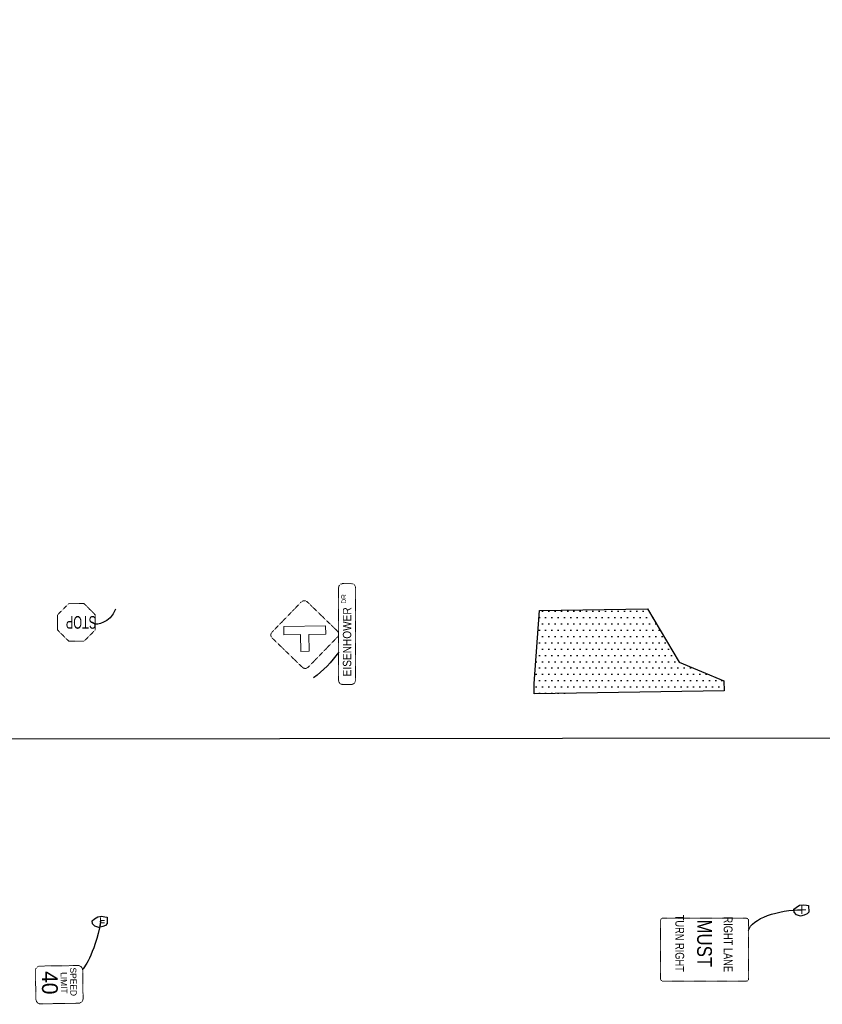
# Model space of a CAD drawing. Extents: x 2474761 to 2485264, y 499455 to 501118.
# Tile 20 of 30: x 2482102 to 2482421, y 500054 to 500445. Entities that reach past the tile are written whole.
import ezdxf
from ezdxf.enums import TextEntityAlignment as Align

# ---------------------------------------------------------------- set-up
doc = ezdxf.new("R2010")
doc.units = 21
doc.header["$MEASUREMENT"] = 0
doc.linetypes.add('DGN Style 2', pattern=[0.017105, 0.010263, -0.006842])
for name, color, linetype in [('MT_P_Work_Area', 7, 'Continuous'), ('SH_Text', 7, 'Continuous'), ('SN_X_Public', 3, 'Continuous')]:
    doc.layers.add(name, color=color, linetype=linetype)
doc.layers.add('SC_Scratch1', color=7, linetype='Continuous', plot=False)
doc.layers.add('SN_X_Public (Construction)', color=3, linetype='Continuous', lineweight=0)
doc.styles.add('Style-ISO_FONTLEFT', font='ISO_FONTLEFT.shx')

# ---------------------------------------------------------------- blocks, each defined once
blk = doc.blocks.new('R2-1_2')
at = {"layer": 'SN_X_Public', "color": 132, "linetype": 'DGN Style 2', "lineweight": 0, "flags": 128}
blk.add_lwpolyline([(5.81, 18.69), (-5.44, 18.8, 0.414214), (-7.33, 16.95), (-7.48, 1.95, 0.414214), (-5.62, 0.05), (5.62, -0.05, 0.414214), (7.52, 1.8), (7.66, 16.8, 0.414214)], format="xyb", close=True, dxfattribs=at)
at = {"layer": 'SN_X_Public', "color": 7, "lineweight": 0, "style": 'Style-ISO_FONTLEFT'}
for s, height, p in [('SPEED', 2.501, (-0.93, 15.01)), ('LIMIT', 2.501, (-0.58, 11.26)), ('40', 6.25, (-0.76, 5.63))]:
    blk.add_text(s, height=height, rotation=359.441, dxfattribs=at).set_placement(p, align=Align.MIDDLE_CENTER)
blk = doc.blocks.new('W2-2L_1')
at = {"layer": 'SN_X_Public', "color": 132, "linetype": 'DGN Style 2', "lineweight": 0, "flags": 128}
blk.add_lwpolyline([(13.11, 14.5), (1.44, 26.4, 0.414214), (-0.92, 26.43), (-12.82, 14.76, 0.414214), (-12.84, 12.4), (-1.17, 0.5, 0.414214), (1.18, 0.48), (13.08, 12.15, 0.414214)], format="xyb", close=True, dxfattribs=at)
at = {"layer": 'SN_X_Public', "color": 7, "linetype": 'Continuous', "lineweight": 0, "flags": 128}
blk.add_lwpolyline([(0.15, 15.12), (0.21, 21.78), (3.55, 21.75), (3.38, 5.09), (0.05, 5.12), (0.11, 11.78), (-6.55, 11.85), (-6.52, 15.18)], close=True, dxfattribs=at)
blk = doc.blocks.new('W16-8P_1')
at = {"layer": 'SN_X_Public', "color": 132, "linetype": 'DGN Style 2', "lineweight": 0, "flags": 128}
blk.add_lwpolyline([(18.5, 6.49), (-18.37, 6.85, 0.414214), (-19.95, 5.3), (-19.98, 1.76, 0.414214), (-18.44, 0.18), (18.44, -0.18, 0.414214), (20.01, 1.36), (20.05, 4.91, 0.414214)], format="xyb", close=True, dxfattribs=at)
at = {"layer": 'SN_X_Public', "color": 7, "linetype": 'Continuous', "lineweight": 0, "style": 'Style-ISO_FONTLEFT'}
for s, height, width, p in [('EISENHOWER', 3.331, 0.900449, (-16.77, 3.5)), ('DR', 1.874, 0.90045, (12.1, 4.51))]:
    blk.add_text(s, height=height, rotation=359.441, dxfattribs=dict(at, width=width)).set_placement(p, align=Align.MIDDLE_LEFT)
blk = doc.blocks.new('R1-1')
at = {"layer": 'SN_X_Public', "color": 132, "linetype": 'DGN Style 2', "lineweight": 0, "flags": 128}
for points in [[(7.54, 4.43), (7.6, 10.43), (3.15, 14.97), (-2.85, 15.03), (-7.4, 10.57), (-7.46, 4.57), (-3, 0.03), (3, -0.03)], [(7.6, 10.43), (7.54, 4.43)]]:
    blk.add_lwpolyline(points, close=True, dxfattribs=at)
at = {"layer": 'SN_X_Public', "color": 7, "linetype": 'Continuous', "lineweight": 0, "style": 'Style-ISO_FONTLEFT', "width": 0.66625}
blk.add_text('STOP', height=5, rotation=359.441, dxfattribs=at).set_placement((-1.78, 7.52), align=Align.MIDDLE_CENTER)
blk = doc.blocks.new('SGN2P')
at = {"layer": 'SN_X_Public', "color": 3, "linetype": 'Continuous', "lineweight": 0}
for p, q in [((0, 0.024), (-0.08, 0.024)), ((0, 0.08), (0, -0.08)), ((0, -0.024), (-0.08, -0.024))]:
    blk.add_line(p, q, dxfattribs=at)
at = {"layer": 'SN_X_Public (Construction)', "color": 3, "linetype": 'Continuous', "lineweight": 30}
blk.add_point((0, 0), dxfattribs=at)
blk = doc.blocks.new('SGN1P')
at = {"layer": 'SN_X_Public', "color": 3, "linetype": 'Continuous', "lineweight": 0}
for p, q in [((0, 0), (-0.08, 0)), ((0, 0.08), (0, -0.08))]:
    blk.add_line(p, q, dxfattribs=at)

msp = doc.modelspace()

# ---------------------------------------------------------------- hatches: boundary and pattern name
at = {"layer": 'MT_P_Work_Area'}
h = msp.add_hatch(dxfattribs=at)
h.set_pattern_fill('DOTS', color=256, scale=2, style=0)
h.set_pattern_definition([(0, (0, 0), (1.25, 2.5), [0, -2.5])])
h.paths.add_polyline_path([(2482306.74, 500177.29), (2482306.68, 500181.29), (2482308.86, 500210.36), (2482351.75, 500210.99), (2482364.31, 500189.81), (2482382.01, 500182.39), (2482382.07, 500178.39)], flags=0)

# ---------------------------------------------------------------- linework, layer by layer
at = {"layer": 'MT_P_Work_Area', "flags": 128}
msp.add_lwpolyline([(2482306.74, 500177.29), (2482306.68, 500181.29), (2482308.86, 500210.36), (2482351.75, 500210.99), (2482364.31, 500189.81), (2482382.01, 500182.39), (2482382.07, 500178.39)], close=True, dxfattribs=at)
at = {"layer": 'SC_Scratch1', "flags": 128}
msp.add_lwpolyline([(2479476.72, 500116.06), (2480100.14, 500131.93), (2481331.82, 500143.98), (2481983.86, 500159.28), (2482687.05, 500160), (2483435.82, 500165.39), (2484029.96, 500184.52), (2484461.06, 500204.03), (2484280.92, 500836.22), (2477604.76, 500751.23)], dxfattribs=at)
for points in [[(2482412.4, 500089.01), (2482410.8, 500089.53), (2482409.84, 500090.53), (2482409.77, 500091.73), (2482410.65, 500092.46), (2482412, 500093.33), (2482413.42, 500093.5), (2482414.82, 500093.28), (2482415.64, 500093.15), (2482415.72, 500090.58), (2482415.02, 500089.88), (2482413.92, 500089.39)], [(2482133.91, 500084.44), (2482132.31, 500084.95), (2482131.35, 500085.95), (2482131.28, 500087.15), (2482132.16, 500087.89), (2482133.51, 500088.75), (2482134.93, 500088.92), (2482136.33, 500088.7), (2482137.15, 500088.58), (2482137.23, 500086), (2482136.53, 500085.3), (2482135.43, 500084.82)]]:
    msp.add_lwpolyline(points, close=True, dxfattribs=at)
at = {"layer": 'SH_Text', "extrusion": (0, 0, -1)}
msp.add_arc((-2482193.39, 500218.71), 43.53, 214.8836, 233.7993, dxfattribs=at)
at = {"layer": 'SH_Text'}
for points in [[(2482140.46, 500210.88), (2482138.61, 500205.03), (2482132.5, 500204.85), (2482132.5, 500204.85)], [(2482391.82, 500083.38), (2482392.77, 500087.93), (2482403.99, 500091.64), (2482412.9, 500091.44)], [(2482134.57, 500086.81), (2482132.26, 500073.29), (2482127.45, 500067.87), (2482127.46, 500067.81)]]:
    msp.add_open_spline(points, degree=3, dxfattribs=at)
at = {"layer": 'SN_X_Public', "color": 132, "linetype": 'DGN Style 2', "lineweight": 0, "flags": 128}
msp.add_lwpolyline([(2482391.82, 500064.16), (2482391.82, 500087.16), (2482391.82, 500087.16, 0.414214), (2482390.82, 500088.16), (2482390.82, 500088.16), (2482357.82, 500088.16), (2482357.82, 500088.16, 0.414214), (2482356.82, 500087.16), (2482356.82, 500087.16), (2482356.82, 500064.16), (2482356.82, 500064.16, 0.414214), (2482357.82, 500063.16), (2482357.82, 500063.16), (2482390.82, 500063.16), (2482390.82, 500063.16, 0.414214)], format="xyb", close=True, dxfattribs=at)

# ---------------------------------------------------------------- block references
at = {"layer": 'SN_X_Public', "color": 7, "linetype": 'Continuous', "lineweight": 0, "rotation": 90.55902889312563}
msp.add_blockref('W16-8P_1', (2482235.76, 500200.99), dxfattribs=at)
msp.add_blockref('W16-8P_1', (2482235.76, 500200.99), dxfattribs=at)
msp.add_blockref('W16-8P_1', (2482235.76, 500200.99), dxfattribs=at)
at = {"layer": 'SN_X_Public', "color": 132, "linetype": 'DGN Style 2', "lineweight": 0}
for name, p, rotation in [('R1-1', (2482125, 500213.11), 180.5590288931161), ('W2-2L_1', (2482229.1, 500200.99), 91.44307098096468), ('W2-2L_1', (2482229.1, 500200.99), 91.44307098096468), ('W2-2L_1', (2482229.1, 500200.99), 91.44307098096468)]:
    msp.add_blockref(name, p, dxfattribs=dict(at, rotation=rotation))
at = {"layer": 'SN_X_Public', "color": 3, "linetype": 'Continuous', "lineweight": 0, "extrusion": (0, 0, -1), "xscale": 20, "yscale": 20, "zscale": 20}
for name, p in [('SGN1P', (-2482412.9, 500091.44)), ('SGN2P', (-2482134.57, 500086.81))]:
    msp.add_blockref(name, p, dxfattribs=at)
at = {"layer": 'SN_X_Public', "color": 7, "lineweight": 0, "rotation": 271.3681796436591}
msp.add_blockref('R2-1_2', (2482108.82, 500061.63), dxfattribs=at)

# ---------------------------------------------------------------- texts
at = {"layer": 'SN_X_Public', "color": 7, "linetype": 'Continuous', "lineweight": 0, "style": 'Style-ISO_FONTLEFT'}
for s, height, width, p in [('TURN RIGHT', 3.5, 0.785714, (2482364.48, 500078.2)), ('MUST', 5.833, 0.857144, (2482374.32, 500078.18)), ('RIGHT LANE', 3.5, 0.785714, (2482383.69, 500077.8))]:
    msp.add_text(s, height=height, rotation=270, dxfattribs=dict(at, width=width)).set_placement(p, align=Align.MIDDLE_CENTER)

doc.saveas('drawing.dxf')
